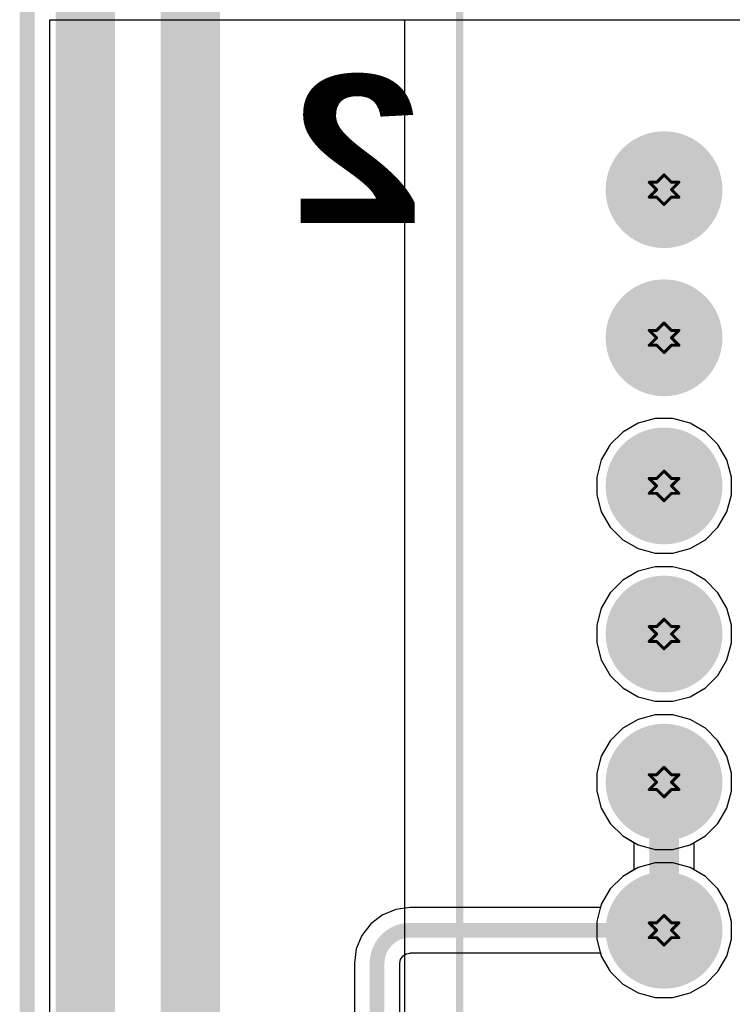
# Model space of a CAD drawing. Header units: inches. Extents: x -0.1 to 10.2, y 0 to 6.5.
# Tile 22 of 95: x -0.005 to 0.476, y 2.165 to 2.83. Entities that reach past the tile are written whole.
import ezdxf

# ---------------------------------------------------------------- set-up
doc = ezdxf.new("R2010")
doc.units = ezdxf.units.IN
doc.header["$MEASUREMENT"] = 0
for name, color, linetype in [('Board Outline', 216, 'Continuous'), ('Bottom Layer', 5, 'Continuous'), ('Bottom Overlay', 54, 'Continuous'), ('Bottom Solder', 6, 'Continuous'), ('Drill Drawing', 1, 'Continuous'), ('Multi-Layer', 9, 'Continuous'), ('Pad Holes', 156, 'Continuous'), ('Top Layer', 1, 'Continuous'), ('Top Solder', 216, 'Continuous')]:
    doc.layers.add(name, color=color, linetype=linetype)
doc.styles.add('Arial Black_Bold', font='txt', dxfattribs={"height": 0.2})

# ---------------------------------------------------------------- blocks, each defined once
blk = doc.blocks.new('X9555WV_2_12_6TV01_B_57')
at = {"layer": 'Bottom Layer'}
h = blk.add_hatch(color=5, dxfattribs=at)
edge = h.paths.add_edge_path()
edge.add_arc((-0.55, -0.05), 0.03543, 0, 360)
h = blk.add_hatch(color=5, dxfattribs=at)
edge = h.paths.add_edge_path()
edge.add_arc((-0.45, -0.05), 0.03543, 0, 360)
h = blk.add_hatch(color=5, dxfattribs=at)
edge = h.paths.add_edge_path()
edge.add_arc((-0.35, -0.05), 0.03543, 0, 360)
h = blk.add_hatch(color=5, dxfattribs=at)
edge = h.paths.add_edge_path()
edge.add_arc((-0.25, -0.05), 0.03543, 0, 360)
h = blk.add_hatch(color=5, dxfattribs=at)
edge = h.paths.add_edge_path()
edge.add_arc((-0.15, -0.05), 0.03543, 0, 360)
h = blk.add_hatch(color=5, dxfattribs=at)
edge = h.paths.add_edge_path()
edge.add_arc((-0.05, -0.05), 0.03543, 0, 360)
at = {"layer": 'Bottom Solder'}
h = blk.add_hatch(color=6, dxfattribs=at)
edge = h.paths.add_edge_path()
edge.add_arc((-0.55, -0.05), 0.03943, 0, 360)
h = blk.add_hatch(color=6, dxfattribs=at)
edge = h.paths.add_edge_path()
edge.add_arc((-0.45, -0.05), 0.03943, 0, 360)
h = blk.add_hatch(color=6, dxfattribs=at)
edge = h.paths.add_edge_path()
edge.add_arc((-0.35, -0.05), 0.03943, 0, 360)
h = blk.add_hatch(color=6, dxfattribs=at)
edge = h.paths.add_edge_path()
edge.add_arc((-0.25, -0.05), 0.03943, 0, 360)
h = blk.add_hatch(color=6, dxfattribs=at)
edge = h.paths.add_edge_path()
edge.add_arc((-0.15, -0.05), 0.03943, 0, 360)
h = blk.add_hatch(color=6, dxfattribs=at)
edge = h.paths.add_edge_path()
edge.add_arc((-0.05, -0.05), 0.03943, 0, 360)
at = {"layer": 'Multi-Layer'}
h = blk.add_hatch(color=9, dxfattribs=at)
edge = h.paths.add_edge_path()
edge.add_arc((-0.55, -0.05), 0.03543, 0, 360)
h = blk.add_hatch(color=9, dxfattribs=at)
edge = h.paths.add_edge_path()
edge.add_arc((-0.45, -0.05), 0.03543, 0, 360)
h = blk.add_hatch(color=9, dxfattribs=at)
edge = h.paths.add_edge_path()
edge.add_arc((-0.35, -0.05), 0.03543, 0, 360)
h = blk.add_hatch(color=9, dxfattribs=at)
edge = h.paths.add_edge_path()
edge.add_arc((-0.25, -0.05), 0.03543, 0, 360)
h = blk.add_hatch(color=9, dxfattribs=at)
edge = h.paths.add_edge_path()
edge.add_arc((-0.15, -0.05), 0.03543, 0, 360)
h = blk.add_hatch(color=9, dxfattribs=at)
edge = h.paths.add_edge_path()
edge.add_arc((-0.05, -0.05), 0.03543, 0, 360)
at = {"layer": 'Pad Holes'}
h = blk.add_hatch(color=7, dxfattribs=at)
edge = h.paths.add_edge_path()
edge.add_arc((-0.55, -0.05), 0.02165, 0, 360)
h = blk.add_hatch(color=7, dxfattribs=at)
edge = h.paths.add_edge_path()
edge.add_arc((-0.45, -0.05), 0.02165, 0, 360)
h = blk.add_hatch(color=7, dxfattribs=at)
edge = h.paths.add_edge_path()
edge.add_arc((-0.35, -0.05), 0.02165, 0, 360)
h = blk.add_hatch(color=7, dxfattribs=at)
edge = h.paths.add_edge_path()
edge.add_arc((-0.25, -0.05), 0.02165, 0, 360)
h = blk.add_hatch(color=7, dxfattribs=at)
edge = h.paths.add_edge_path()
edge.add_arc((-0.15, -0.05), 0.02165, 0, 360)
h = blk.add_hatch(color=7, dxfattribs=at)
edge = h.paths.add_edge_path()
edge.add_arc((-0.05, -0.05), 0.02165, 0, 360)
at = {"layer": 'Top Layer'}
h = blk.add_hatch(color=1, dxfattribs=at)
edge = h.paths.add_edge_path()
edge.add_arc((-0.55, -0.05), 0.03543, 0, 360)
h = blk.add_hatch(color=1, dxfattribs=at)
edge = h.paths.add_edge_path()
edge.add_arc((-0.45, -0.05), 0.03543, 0, 360)
h = blk.add_hatch(color=1, dxfattribs=at)
edge = h.paths.add_edge_path()
edge.add_arc((-0.35, -0.05), 0.03543, 0, 360)
h = blk.add_hatch(color=1, dxfattribs=at)
edge = h.paths.add_edge_path()
edge.add_arc((-0.25, -0.05), 0.03543, 0, 360)
h = blk.add_hatch(color=1, dxfattribs=at)
edge = h.paths.add_edge_path()
edge.add_arc((-0.15, -0.05), 0.03543, 0, 360)
h = blk.add_hatch(color=1, dxfattribs=at)
edge = h.paths.add_edge_path()
edge.add_arc((-0.05, -0.05), 0.03543, 0, 360)
at = {"layer": 'Top Solder'}
h = blk.add_hatch(color=216, dxfattribs=at)
edge = h.paths.add_edge_path()
edge.add_arc((-0.55, -0.05), 0.03943, 0, 360)
h = blk.add_hatch(color=216, dxfattribs=at)
edge = h.paths.add_edge_path()
edge.add_arc((-0.45, -0.05), 0.03943, 0, 360)
h = blk.add_hatch(color=216, dxfattribs=at)
edge = h.paths.add_edge_path()
edge.add_arc((-0.35, -0.05), 0.03943, 0, 360)
h = blk.add_hatch(color=216, dxfattribs=at)
edge = h.paths.add_edge_path()
edge.add_arc((-0.25, -0.05), 0.03943, 0, 360)
h = blk.add_hatch(color=216, dxfattribs=at)
edge = h.paths.add_edge_path()
edge.add_arc((-0.15, -0.05), 0.03943, 0, 360)
h = blk.add_hatch(color=216, dxfattribs=at)
edge = h.paths.add_edge_path()
edge.add_arc((-0.05, -0.05), 0.03943, 0, 360)
at = {"layer": 'Bottom Overlay', "const_width": 0.005}
blk.add_lwpolyline([(0.755, -0.188), (-0.755, -0.188)], dxfattribs=at)

msp = doc.modelspace()

# ---------------------------------------------------------------- linework, layer by layer
at = {"layer": 'Board Outline', "const_width": 0.01}
msp.add_lwpolyline([(0, 0), (0, 4.33071)], dxfattribs=at)
at = {"layer": 'Bottom Layer'}
for p, q in [((0.01529, 0.33465), (0.01529, 2.83)), ((0.01529, 2.83), (4.42345, 2.83)), ((0.42394, 2.56079), (0.41238, 2.55769)), ((0.4359, 2.56079), (0.42394, 2.56079)), ((0.44745, 2.55769), (0.4359, 2.56079)), ((0.41238, 2.55769), (0.40202, 2.55171)), ((0.45781, 2.55171), (0.44745, 2.55769)), ((0.40202, 2.55171), (0.39356, 2.54325)), ((0.46627, 2.54325), (0.45781, 2.55171)), ((0.39356, 2.54325), (0.38758, 2.53289)), ((0.47225, 2.53289), (0.46627, 2.54325)), ((0.38758, 2.53289), (0.38448, 2.52134)), ((0.47535, 2.52134), (0.47225, 2.53289)), ((0.38448, 2.52134), (0.38448, 2.50937)), ((0.47535, 2.50937), (0.47535, 2.52134)), ((0.38448, 2.50937), (0.38758, 2.49782)), ((0.47225, 2.49782), (0.47535, 2.50937)), ((0.38758, 2.49782), (0.39356, 2.48746)), ((0.46627, 2.48746), (0.47225, 2.49782)), ((0.39356, 2.48746), (0.40202, 2.479)), ((0.45781, 2.479), (0.46627, 2.48746)), ((0.40202, 2.479), (0.41238, 2.47302)), ((0.41238, 2.47302), (0.42394, 2.46992)), ((0.4359, 2.46992), (0.44745, 2.47302)), ((0.44745, 2.47302), (0.45781, 2.479)), ((0.42394, 2.46992), (0.4359, 2.46992)), ((0.42394, 2.46079), (0.41238, 2.45769)), ((0.4359, 2.46079), (0.42394, 2.46079)), ((0.44745, 2.45769), (0.4359, 2.46079)), ((0.41238, 2.45769), (0.40202, 2.45171)), ((0.45781, 2.45171), (0.44745, 2.45769)), ((0.40202, 2.45171), (0.39356, 2.44325)), ((0.46627, 2.44325), (0.45781, 2.45171)), ((0.39356, 2.44325), (0.38758, 2.43289)), ((0.47225, 2.43289), (0.46627, 2.44325)), ((0.38758, 2.43289), (0.38448, 2.42134)), ((0.47535, 2.42134), (0.47225, 2.43289)), ((0.38448, 2.42134), (0.38448, 2.40937)), ((0.47535, 2.40937), (0.47535, 2.42134)), ((0.38448, 2.40937), (0.38758, 2.39782)), ((0.47225, 2.39782), (0.47535, 2.40937)), ((0.38758, 2.39782), (0.39356, 2.38746)), ((0.46627, 2.38746), (0.47225, 2.39782)), ((0.39356, 2.38746), (0.40202, 2.379)), ((0.45781, 2.379), (0.46627, 2.38746)), ((0.40202, 2.379), (0.41238, 2.37302)), ((0.44745, 2.37302), (0.45781, 2.379)), ((0.41238, 2.37302), (0.42394, 2.36992)), ((0.42394, 2.36992), (0.4359, 2.36992)), ((0.4359, 2.36992), (0.44745, 2.37302)), ((0.42394, 2.36079), (0.41238, 2.35769)), ((0.4359, 2.36079), (0.42394, 2.36079)), ((0.44745, 2.35769), (0.4359, 2.36079)), ((0.41238, 2.35769), (0.40202, 2.35171)), ((0.45781, 2.35171), (0.44745, 2.35769)), ((0.40202, 2.35171), (0.39356, 2.34325)), ((0.46627, 2.34325), (0.45781, 2.35171)), ((0.39356, 2.34325), (0.38758, 2.33289)), ((0.47225, 2.33289), (0.46627, 2.34325)), ((0.38758, 2.33289), (0.38448, 2.32134)), ((0.47535, 2.32134), (0.47225, 2.33289)), ((0.38448, 2.32134), (0.38448, 2.30937)), ((0.47535, 2.30937), (0.47535, 2.32134)), ((0.38448, 2.30937), (0.38758, 2.29782)), ((0.47225, 2.29782), (0.47535, 2.30937)), ((0.38758, 2.29782), (0.39356, 2.28746)), ((0.46627, 2.28746), (0.47225, 2.29782)), ((0.39356, 2.28746), (0.40202, 2.279)), ((0.45781, 2.279), (0.46627, 2.28746)), ((0.40202, 2.279), (0.40953, 2.27467)), ((0.40953, 2.27467), (0.40953, 2.25605)), ((0.45031, 2.27467), (0.45781, 2.279)), ((0.45031, 2.25604), (0.45031, 2.27467)), ((0.40953, 2.25605), (0.40202, 2.25171)), ((0.45781, 2.25171), (0.45031, 2.25604)), ((0.40202, 2.25171), (0.39356, 2.24325)), ((0.46627, 2.24325), (0.45781, 2.25171)), ((0.39356, 2.24325), (0.38758, 2.23289)), ((0.47225, 2.23289), (0.46627, 2.24325)), ((0.24877, 2.22939), (0.2397, 2.22564)), ((0.2585, 2.23068), (0.24877, 2.22939)), ((0.2585, 2.23065), (0.2585, 2.23068)), ((0.38698, 2.23065), (0.2585, 2.23065)), ((0.38758, 2.23289), (0.38698, 2.23065)), ((0.47535, 2.22134), (0.47225, 2.23289)), ((0.2397, 2.22564), (0.23191, 2.21966)), ((0.47535, 2.20937), (0.47535, 2.22134)), ((0.23191, 2.21966), (0.22594, 2.21188)), ((0.22594, 2.21188), (0.22218, 2.20281)), ((0.47225, 2.19782), (0.47535, 2.20937)), ((0.22218, 2.20281), (0.2209, 2.19308)), ((0.25159, 2.19308), (0.25211, 2.19572)), ((0.25211, 2.19572), (0.25361, 2.19796)), ((0.25361, 2.19796), (0.25585, 2.19946)), ((0.25585, 2.19946), (0.2585, 2.19999)), ((0.2585, 2.19999), (0.2585, 2.20006)), ((0.2585, 2.20006), (0.38698, 2.20006)), ((0.38698, 2.20006), (0.38758, 2.19782)), ((0.38758, 2.19782), (0.39356, 2.18746)), ((0.46627, 2.18746), (0.47225, 2.19782)), ((0.2209, 2.19308), (0.22093, 2.19308)), ((0.22093, 2.19308), (0.22093, 1.37382)), ((0.25151, 1.38137), (0.25151, 2.19308)), ((0.25151, 2.19308), (0.25159, 2.19308)), ((0.39356, 2.18746), (0.40202, 2.179)), ((0.45781, 2.179), (0.46627, 2.18746)), ((0.40202, 2.179), (0.41238, 2.17302)), ((0.44745, 2.17302), (0.45781, 2.179)), ((0.41238, 2.17302), (0.42394, 2.16992)), ((0.42394, 2.16992), (0.4359, 2.16992)), ((0.4359, 2.16992), (0.44745, 2.17302))]:
    msp.add_line(p, q, dxfattribs=at)
for points, const_width in [([(0.42992, 2.21535), (0.42992, 2.31535)], 0.02), ([(0.2585, 2.21535), (0.42992, 2.21535)], 0.01), ([(0.23622, 1.35827), (0.23622, 2.19308)], 0.01)]:
    msp.add_lwpolyline(points, dxfattribs=dict(at, const_width=const_width))
for points, const_width in [([(0.42492, 2.31535, 1), (0.43492, 2.31535, 1)], 0.01), ([(0.256, 2.21535, 1), (0.261, 2.21535, 1)], 0.005), ([(0.256, 2.21535, 1), (0.261, 2.21535, 1)], 0.005), ([(0.42492, 2.21535, 1), (0.43492, 2.21535, 1)], 0.01), ([(0.42742, 2.21535, 1), (0.43242, 2.21535, 1)], 0.005), ([(0.23372, 2.19308, 1), (0.23872, 2.19308, 1)], 0.005), ([(0.23372, 2.19308, 1), (0.23872, 2.19308, 1)], 0.005)]:
    msp.add_lwpolyline(points, format="xyb", close=True, dxfattribs=dict(at, const_width=const_width))
at = {"layer": 'Bottom Layer', "const_width": 0.01}
msp.add_lwpolyline([(0.23622, 2.19308, -0.414214), (0.2585, 2.21535)], format="xyb", dxfattribs=at)
at = {"layer": 'Drill Drawing', "const_width": 0.002}
for points in [[(0.42492, 2.72035), (0.42992, 2.72535)], [(0.42992, 2.72535), (0.43492, 2.72035)], [(0.41992, 2.72035), (0.42492, 2.71535)], [(0.41992, 2.72035), (0.42492, 2.72035)], [(0.43492, 2.72035), (0.43992, 2.72035)], [(0.43492, 2.71535), (0.43992, 2.72035)], [(0.41992, 2.71035), (0.42492, 2.71535)], [(0.43492, 2.71535), (0.43992, 2.71035)], [(0.41992, 2.71035), (0.42492, 2.71035)], [(0.42492, 2.71035), (0.42992, 2.70535)], [(0.42992, 2.70535), (0.43492, 2.71035)], [(0.43492, 2.71035), (0.43992, 2.71035)], [(0.42492, 2.62035), (0.42992, 2.62535)], [(0.42992, 2.62535), (0.43492, 2.62035)], [(0.41992, 2.62035), (0.42492, 2.61535)], [(0.41992, 2.62035), (0.42492, 2.62035)], [(0.43492, 2.62035), (0.43992, 2.62035)], [(0.43492, 2.61535), (0.43992, 2.62035)], [(0.41992, 2.61035), (0.42492, 2.61535)], [(0.43492, 2.61535), (0.43992, 2.61035)], [(0.41992, 2.61035), (0.42492, 2.61035)], [(0.42492, 2.61035), (0.42992, 2.60535)], [(0.42992, 2.60535), (0.43492, 2.61035)], [(0.43492, 2.61035), (0.43992, 2.61035)], [(0.42492, 2.52035), (0.42992, 2.52535)], [(0.42992, 2.52535), (0.43492, 2.52035)], [(0.41992, 2.52035), (0.42492, 2.51535)], [(0.41992, 2.52035), (0.42492, 2.52035)], [(0.43492, 2.52035), (0.43992, 2.52035)], [(0.43492, 2.51535), (0.43992, 2.52035)], [(0.41992, 2.51035), (0.42492, 2.51535)], [(0.43492, 2.51535), (0.43992, 2.51035)], [(0.41992, 2.51035), (0.42492, 2.51035)], [(0.42492, 2.51035), (0.42992, 2.50535)], [(0.42992, 2.50535), (0.43492, 2.51035)], [(0.43492, 2.51035), (0.43992, 2.51035)], [(0.41992, 2.42035), (0.42492, 2.41535)], [(0.41992, 2.42035), (0.42492, 2.42035)], [(0.42492, 2.42035), (0.42992, 2.42535)], [(0.42992, 2.42535), (0.43492, 2.42035)], [(0.43492, 2.42035), (0.43992, 2.42035)], [(0.43492, 2.41535), (0.43992, 2.42035)], [(0.41992, 2.41035), (0.42492, 2.41535)], [(0.43492, 2.41535), (0.43992, 2.41035)], [(0.41992, 2.41035), (0.42492, 2.41035)], [(0.42492, 2.41035), (0.42992, 2.40535)], [(0.42992, 2.40535), (0.43492, 2.41035)], [(0.43492, 2.41035), (0.43992, 2.41035)], [(0.41992, 2.32035), (0.42492, 2.31535)], [(0.41992, 2.32035), (0.42492, 2.32035)], [(0.42492, 2.32035), (0.42992, 2.32535)], [(0.42992, 2.32535), (0.43492, 2.32035)], [(0.43492, 2.32035), (0.43992, 2.32035)], [(0.43492, 2.31535), (0.43992, 2.32035)], [(0.41992, 2.31035), (0.42492, 2.31535)], [(0.43492, 2.31535), (0.43992, 2.31035)], [(0.41992, 2.31035), (0.42492, 2.31035)], [(0.42492, 2.31035), (0.42992, 2.30535)], [(0.42992, 2.30535), (0.43492, 2.31035)], [(0.43492, 2.31035), (0.43992, 2.31035)], [(0.41992, 2.22035), (0.42492, 2.21535)], [(0.41992, 2.22035), (0.42492, 2.22035)], [(0.42492, 2.22035), (0.42992, 2.22535)], [(0.42992, 2.22535), (0.43492, 2.22035)], [(0.43492, 2.22035), (0.43992, 2.22035)], [(0.43492, 2.21535), (0.43992, 2.22035)], [(0.41992, 2.21035), (0.42492, 2.21535)], [(0.43492, 2.21535), (0.43992, 2.21035)], [(0.41992, 2.21035), (0.42492, 2.21035)], [(0.42492, 2.21035), (0.42992, 2.20535)], [(0.42992, 2.20535), (0.43492, 2.21035)], [(0.43492, 2.21035), (0.43992, 2.21035)]]:
    msp.add_lwpolyline(points, dxfattribs=at)
at = {"layer": 'Drill Drawing', "const_width": 0.001}
for points in [[(0.42942, 2.72535, 1), (0.43042, 2.72535, 1)], [(0.42942, 2.72535, 1), (0.43042, 2.72535, 1)], [(0.41942, 2.72035, 1), (0.42042, 2.72035, 1)], [(0.41942, 2.72035, 1), (0.42042, 2.72035, 1)], [(0.42442, 2.72035, 1), (0.42542, 2.72035, 1)], [(0.42442, 2.72035, 1), (0.42542, 2.72035, 1)], [(0.43442, 2.72035, 1), (0.43542, 2.72035, 1)], [(0.43442, 2.72035, 1), (0.43542, 2.72035, 1)], [(0.43942, 2.72035, 1), (0.44042, 2.72035, 1)], [(0.43942, 2.72035, 1), (0.44042, 2.72035, 1)], [(0.42442, 2.71535, 1), (0.42542, 2.71535, 1)], [(0.42442, 2.71535, 1), (0.42542, 2.71535, 1)], [(0.43442, 2.71535, 1), (0.43542, 2.71535, 1)], [(0.43442, 2.71535, 1), (0.43542, 2.71535, 1)], [(0.41942, 2.71035, 1), (0.42042, 2.71035, 1)], [(0.41942, 2.71035, 1), (0.42042, 2.71035, 1)], [(0.42442, 2.71035, 1), (0.42542, 2.71035, 1)], [(0.42442, 2.71035, 1), (0.42542, 2.71035, 1)], [(0.42942, 2.70535, 1), (0.43042, 2.70535, 1)], [(0.42942, 2.70535, 1), (0.43042, 2.70535, 1)], [(0.43442, 2.71035, 1), (0.43542, 2.71035, 1)], [(0.43442, 2.71035, 1), (0.43542, 2.71035, 1)], [(0.43942, 2.71035, 1), (0.44042, 2.71035, 1)], [(0.43942, 2.71035, 1), (0.44042, 2.71035, 1)], [(0.42942, 2.62535, 1), (0.43042, 2.62535, 1)], [(0.42942, 2.62535, 1), (0.43042, 2.62535, 1)], [(0.41942, 2.62035, 1), (0.42042, 2.62035, 1)], [(0.41942, 2.62035, 1), (0.42042, 2.62035, 1)], [(0.42442, 2.62035, 1), (0.42542, 2.62035, 1)], [(0.42442, 2.62035, 1), (0.42542, 2.62035, 1)], [(0.43442, 2.62035, 1), (0.43542, 2.62035, 1)], [(0.43442, 2.62035, 1), (0.43542, 2.62035, 1)], [(0.43942, 2.62035, 1), (0.44042, 2.62035, 1)], [(0.43942, 2.62035, 1), (0.44042, 2.62035, 1)], [(0.42442, 2.61535, 1), (0.42542, 2.61535, 1)], [(0.42442, 2.61535, 1), (0.42542, 2.61535, 1)], [(0.43442, 2.61535, 1), (0.43542, 2.61535, 1)], [(0.43442, 2.61535, 1), (0.43542, 2.61535, 1)], [(0.41942, 2.61035, 1), (0.42042, 2.61035, 1)], [(0.41942, 2.61035, 1), (0.42042, 2.61035, 1)], [(0.42442, 2.61035, 1), (0.42542, 2.61035, 1)], [(0.42442, 2.61035, 1), (0.42542, 2.61035, 1)], [(0.42942, 2.60535, 1), (0.43042, 2.60535, 1)], [(0.42942, 2.60535, 1), (0.43042, 2.60535, 1)], [(0.43442, 2.61035, 1), (0.43542, 2.61035, 1)], [(0.43442, 2.61035, 1), (0.43542, 2.61035, 1)], [(0.43942, 2.61035, 1), (0.44042, 2.61035, 1)], [(0.43942, 2.61035, 1), (0.44042, 2.61035, 1)], [(0.42942, 2.52535, 1), (0.43042, 2.52535, 1)], [(0.42942, 2.52535, 1), (0.43042, 2.52535, 1)], [(0.41942, 2.52035, 1), (0.42042, 2.52035, 1)], [(0.41942, 2.52035, 1), (0.42042, 2.52035, 1)], [(0.42442, 2.52035, 1), (0.42542, 2.52035, 1)], [(0.42442, 2.52035, 1), (0.42542, 2.52035, 1)], [(0.43442, 2.52035, 1), (0.43542, 2.52035, 1)], [(0.43442, 2.52035, 1), (0.43542, 2.52035, 1)], [(0.43942, 2.52035, 1), (0.44042, 2.52035, 1)], [(0.43942, 2.52035, 1), (0.44042, 2.52035, 1)], [(0.42442, 2.51535, 1), (0.42542, 2.51535, 1)], [(0.42442, 2.51535, 1), (0.42542, 2.51535, 1)], [(0.43442, 2.51535, 1), (0.43542, 2.51535, 1)], [(0.43442, 2.51535, 1), (0.43542, 2.51535, 1)], [(0.41942, 2.51035, 1), (0.42042, 2.51035, 1)], [(0.41942, 2.51035, 1), (0.42042, 2.51035, 1)], [(0.42442, 2.51035, 1), (0.42542, 2.51035, 1)], [(0.42442, 2.51035, 1), (0.42542, 2.51035, 1)], [(0.42942, 2.50535, 1), (0.43042, 2.50535, 1)], [(0.42942, 2.50535, 1), (0.43042, 2.50535, 1)], [(0.43442, 2.51035, 1), (0.43542, 2.51035, 1)], [(0.43442, 2.51035, 1), (0.43542, 2.51035, 1)], [(0.43942, 2.51035, 1), (0.44042, 2.51035, 1)], [(0.43942, 2.51035, 1), (0.44042, 2.51035, 1)], [(0.41942, 2.42035, 1), (0.42042, 2.42035, 1)], [(0.41942, 2.42035, 1), (0.42042, 2.42035, 1)], [(0.42442, 2.42035, 1), (0.42542, 2.42035, 1)], [(0.42442, 2.42035, 1), (0.42542, 2.42035, 1)], [(0.42942, 2.42535, 1), (0.43042, 2.42535, 1)], [(0.42942, 2.42535, 1), (0.43042, 2.42535, 1)], [(0.43442, 2.42035, 1), (0.43542, 2.42035, 1)], [(0.43442, 2.42035, 1), (0.43542, 2.42035, 1)], [(0.43942, 2.42035, 1), (0.44042, 2.42035, 1)], [(0.43942, 2.42035, 1), (0.44042, 2.42035, 1)], [(0.42442, 2.41535, 1), (0.42542, 2.41535, 1)], [(0.42442, 2.41535, 1), (0.42542, 2.41535, 1)], [(0.43442, 2.41535, 1), (0.43542, 2.41535, 1)], [(0.43442, 2.41535, 1), (0.43542, 2.41535, 1)], [(0.41942, 2.41035, 1), (0.42042, 2.41035, 1)], [(0.41942, 2.41035, 1), (0.42042, 2.41035, 1)], [(0.42442, 2.41035, 1), (0.42542, 2.41035, 1)], [(0.42442, 2.41035, 1), (0.42542, 2.41035, 1)], [(0.43442, 2.41035, 1), (0.43542, 2.41035, 1)], [(0.43442, 2.41035, 1), (0.43542, 2.41035, 1)], [(0.43942, 2.41035, 1), (0.44042, 2.41035, 1)], [(0.43942, 2.41035, 1), (0.44042, 2.41035, 1)], [(0.42942, 2.40535, 1), (0.43042, 2.40535, 1)], [(0.42942, 2.40535, 1), (0.43042, 2.40535, 1)], [(0.41942, 2.32035, 1), (0.42042, 2.32035, 1)], [(0.41942, 2.32035, 1), (0.42042, 2.32035, 1)], [(0.42442, 2.32035, 1), (0.42542, 2.32035, 1)], [(0.42442, 2.32035, 1), (0.42542, 2.32035, 1)], [(0.42942, 2.32535, 1), (0.43042, 2.32535, 1)], [(0.42942, 2.32535, 1), (0.43042, 2.32535, 1)], [(0.43442, 2.32035, 1), (0.43542, 2.32035, 1)], [(0.43442, 2.32035, 1), (0.43542, 2.32035, 1)], [(0.43942, 2.32035, 1), (0.44042, 2.32035, 1)], [(0.43942, 2.32035, 1), (0.44042, 2.32035, 1)], [(0.42442, 2.31535, 1), (0.42542, 2.31535, 1)], [(0.42442, 2.31535, 1), (0.42542, 2.31535, 1)], [(0.43442, 2.31535, 1), (0.43542, 2.31535, 1)], [(0.43442, 2.31535, 1), (0.43542, 2.31535, 1)], [(0.41942, 2.31035, 1), (0.42042, 2.31035, 1)], [(0.41942, 2.31035, 1), (0.42042, 2.31035, 1)], [(0.42442, 2.31035, 1), (0.42542, 2.31035, 1)], [(0.42442, 2.31035, 1), (0.42542, 2.31035, 1)], [(0.43442, 2.31035, 1), (0.43542, 2.31035, 1)], [(0.43442, 2.31035, 1), (0.43542, 2.31035, 1)], [(0.43942, 2.31035, 1), (0.44042, 2.31035, 1)], [(0.43942, 2.31035, 1), (0.44042, 2.31035, 1)], [(0.42942, 2.30535, 1), (0.43042, 2.30535, 1)], [(0.42942, 2.30535, 1), (0.43042, 2.30535, 1)], [(0.41942, 2.22035, 1), (0.42042, 2.22035, 1)], [(0.41942, 2.22035, 1), (0.42042, 2.22035, 1)], [(0.42442, 2.22035, 1), (0.42542, 2.22035, 1)], [(0.42442, 2.22035, 1), (0.42542, 2.22035, 1)], [(0.42942, 2.22535, 1), (0.43042, 2.22535, 1)], [(0.42942, 2.22535, 1), (0.43042, 2.22535, 1)], [(0.43442, 2.22035, 1), (0.43542, 2.22035, 1)], [(0.43442, 2.22035, 1), (0.43542, 2.22035, 1)], [(0.43942, 2.22035, 1), (0.44042, 2.22035, 1)], [(0.43942, 2.22035, 1), (0.44042, 2.22035, 1)], [(0.42442, 2.21535, 1), (0.42542, 2.21535, 1)], [(0.42442, 2.21535, 1), (0.42542, 2.21535, 1)], [(0.43442, 2.21535, 1), (0.43542, 2.21535, 1)], [(0.43442, 2.21535, 1), (0.43542, 2.21535, 1)], [(0.41942, 2.21035, 1), (0.42042, 2.21035, 1)], [(0.41942, 2.21035, 1), (0.42042, 2.21035, 1)], [(0.42442, 2.21035, 1), (0.42542, 2.21035, 1)], [(0.42442, 2.21035, 1), (0.42542, 2.21035, 1)], [(0.43442, 2.21035, 1), (0.43542, 2.21035, 1)], [(0.43442, 2.21035, 1), (0.43542, 2.21035, 1)], [(0.43942, 2.21035, 1), (0.44042, 2.21035, 1)], [(0.43942, 2.21035, 1), (0.44042, 2.21035, 1)], [(0.42942, 2.20535, 1), (0.43042, 2.20535, 1)], [(0.42942, 2.20535, 1), (0.43042, 2.20535, 1)]]:
    msp.add_lwpolyline(points, format="xyb", close=True, dxfattribs=at)
at = {"layer": 'Top Layer'}
for p, q in [((0.255, 1.71535), (0.255, 2.83)), ((0.255, 2.83), (4.42532, 2.83)), ((0.42394, 2.56079), (0.41238, 2.55769)), ((0.4359, 2.56079), (0.42394, 2.56079)), ((0.44745, 2.55769), (0.4359, 2.56079)), ((0.41238, 2.55769), (0.40202, 2.55171)), ((0.45781, 2.55171), (0.44745, 2.55769)), ((0.40202, 2.55171), (0.39356, 2.54325)), ((0.46627, 2.54325), (0.45781, 2.55171)), ((0.39356, 2.54325), (0.38758, 2.53289)), ((0.47225, 2.53289), (0.46627, 2.54325)), ((0.38758, 2.53289), (0.38448, 2.52134)), ((0.47535, 2.52134), (0.47225, 2.53289)), ((0.38448, 2.52134), (0.38448, 2.50937)), ((0.47535, 2.50937), (0.47535, 2.52134)), ((0.38448, 2.50937), (0.38758, 2.49782)), ((0.47225, 2.49782), (0.47535, 2.50937)), ((0.38758, 2.49782), (0.39356, 2.48746)), ((0.46627, 2.48746), (0.47225, 2.49782)), ((0.39356, 2.48746), (0.40202, 2.479)), ((0.45781, 2.479), (0.46627, 2.48746)), ((0.40202, 2.479), (0.41238, 2.47302)), ((0.41238, 2.47302), (0.42394, 2.46992)), ((0.4359, 2.46992), (0.44745, 2.47302)), ((0.44745, 2.47302), (0.45781, 2.479)), ((0.42394, 2.46992), (0.4359, 2.46992)), ((0.42394, 2.46079), (0.41238, 2.45769)), ((0.4359, 2.46079), (0.42394, 2.46079)), ((0.44745, 2.45769), (0.4359, 2.46079)), ((0.41238, 2.45769), (0.40202, 2.45171)), ((0.45781, 2.45171), (0.44745, 2.45769)), ((0.40202, 2.45171), (0.39356, 2.44325)), ((0.46627, 2.44325), (0.45781, 2.45171)), ((0.39356, 2.44325), (0.38758, 2.43289)), ((0.47225, 2.43289), (0.46627, 2.44325)), ((0.38758, 2.43289), (0.38448, 2.42134)), ((0.47535, 2.42134), (0.47225, 2.43289)), ((0.38448, 2.42134), (0.38448, 2.40937)), ((0.47535, 2.40937), (0.47535, 2.42134)), ((0.38448, 2.40937), (0.38758, 2.39782)), ((0.47225, 2.39782), (0.47535, 2.40937)), ((0.38758, 2.39782), (0.39356, 2.38746)), ((0.46627, 2.38746), (0.47225, 2.39782)), ((0.39356, 2.38746), (0.40202, 2.379)), ((0.45781, 2.379), (0.46627, 2.38746)), ((0.40202, 2.379), (0.41238, 2.37302)), ((0.44745, 2.37302), (0.45781, 2.379)), ((0.41238, 2.37302), (0.42394, 2.36992)), ((0.42394, 2.36992), (0.4359, 2.36992)), ((0.4359, 2.36992), (0.44745, 2.37302)), ((0.42394, 2.36079), (0.41238, 2.35769)), ((0.4359, 2.36079), (0.42394, 2.36079)), ((0.44745, 2.35769), (0.4359, 2.36079)), ((0.41238, 2.35769), (0.40202, 2.35171)), ((0.45781, 2.35171), (0.44745, 2.35769)), ((0.40202, 2.35171), (0.39356, 2.34325)), ((0.46627, 2.34325), (0.45781, 2.35171)), ((0.39356, 2.34325), (0.38758, 2.33289)), ((0.47225, 2.33289), (0.46627, 2.34325)), ((0.38758, 2.33289), (0.38448, 2.32134)), ((0.47535, 2.32134), (0.47225, 2.33289)), ((0.38448, 2.32134), (0.38448, 2.30937)), ((0.47535, 2.30937), (0.47535, 2.32134)), ((0.38448, 2.30937), (0.38758, 2.29782)), ((0.47225, 2.29782), (0.47535, 2.30937)), ((0.38758, 2.29782), (0.39356, 2.28746)), ((0.46627, 2.28746), (0.47225, 2.29782)), ((0.39356, 2.28746), (0.40202, 2.279)), ((0.45781, 2.279), (0.46627, 2.28746)), ((0.40202, 2.279), (0.41238, 2.27302)), ((0.44745, 2.27302), (0.45781, 2.279)), ((0.41238, 2.27302), (0.42394, 2.26992)), ((0.42394, 2.26992), (0.4359, 2.26992)), ((0.4359, 2.26992), (0.44745, 2.27302)), ((0.42394, 2.26079), (0.41238, 2.25769)), ((0.4359, 2.26079), (0.42394, 2.26079)), ((0.44745, 2.25769), (0.4359, 2.26079)), ((0.41238, 2.25769), (0.40202, 2.25171)), ((0.45781, 2.25171), (0.44745, 2.25769)), ((0.40202, 2.25171), (0.39356, 2.24325)), ((0.46627, 2.24325), (0.45781, 2.25171)), ((0.39356, 2.24325), (0.38758, 2.23289)), ((0.47225, 2.23289), (0.46627, 2.24325)), ((0.38758, 2.23289), (0.38449, 2.22134)), ((0.47535, 2.22134), (0.47225, 2.23289)), ((0.38449, 2.22134), (0.38449, 2.20937)), ((0.47535, 2.20937), (0.47535, 2.22134)), ((0.38449, 2.20937), (0.38758, 2.19782)), ((0.47225, 2.19782), (0.47535, 2.20937)), ((0.38758, 2.19782), (0.39356, 2.18746)), ((0.46627, 2.18746), (0.47225, 2.19782)), ((0.39356, 2.18746), (0.40202, 2.179)), ((0.45781, 2.179), (0.46627, 2.18746)), ((0.40202, 2.179), (0.41238, 2.17302)), ((0.44745, 2.17302), (0.45781, 2.179)), ((0.41238, 2.17302), (0.42394, 2.16992)), ((0.42394, 2.16992), (0.4359, 2.16992)), ((0.4359, 2.16992), (0.44745, 2.17302))]:
    msp.add_line(p, q, dxfattribs=at)
at = {"layer": 'Top Layer', "const_width": 0.04}
for points in [[(0.11024, 1.70079), (0.11024, 3.17084)], [(0.03937, 1.63543), (0.03937, 2.98032)]]:
    msp.add_lwpolyline(points, dxfattribs=at)

# ---------------------------------------------------------------- block references
at = {"rotation": 270}
msp.add_blockref('X9555WV_2_12_6TV01_B_57', (0.47992, 2.16535), dxfattribs=at)

# ---------------------------------------------------------------- texts
at = {"layer": 'Bottom Overlay', "style": 'Arial Black_Bold', "text_generation_flag": 2}
msp.add_text('2', height=0.1, dxfattribs=at).set_placement((0.2671, 2.69287))

doc.saveas('drawing.dxf')
